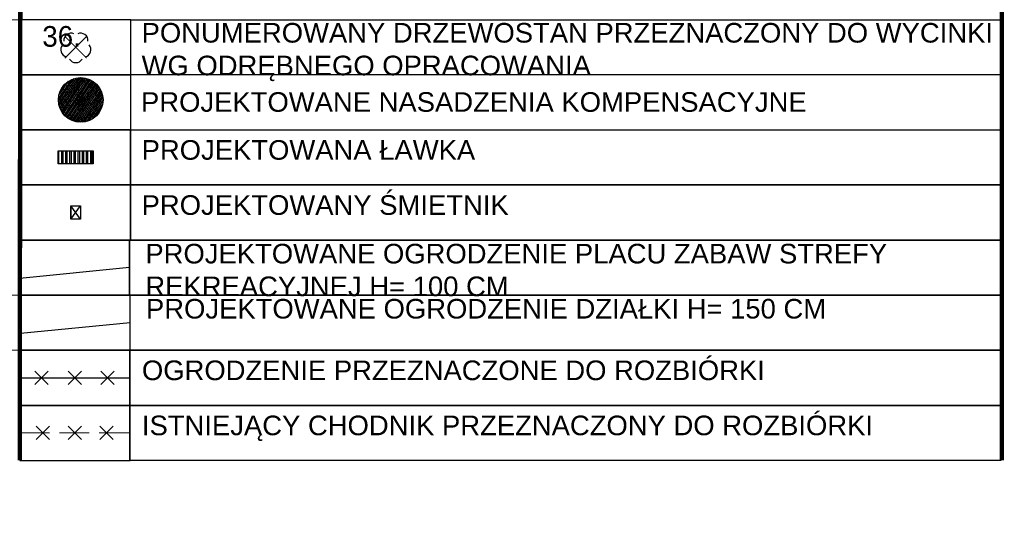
# Model space of a CAD drawing. Extents: x 40810 to 6568062, y -66833 to 5647239.
# Tile 39 of 43: x 6567954 to 6568004, y 5646983 to 5647008. Entities that reach past the tile are written whole.
import ezdxf
from ezdxf import colors
from ezdxf.entities.mleader import LeaderData, LeaderLine
from ezdxf.math import Vec2, Vec3

# ---------------------------------------------------------------- set-up
doc = ezdxf.new("R2010")
doc.units = 0
doc.header["$MEASUREMENT"] = 0
doc.linetypes.add('2_OTKC', pattern=[1.5, 1, -0.5])
doc.linetypes.add('KTJZ01_05', pattern=[2, 1.5, -0.5])
doc.layers.get('0').update_dxf_attribs({"linetype": 'CONTINUOUS'})
for name, color, linetype, lineweight in [('A_l.widokowa', 250, 'CONTINUOUS', 18), ('A_wymiarowanie', 176, 'CONTINUOUS', 9), ('E_opisy', 7, 'CONTINUOUS', 15), ('OTK_L_2', 7, '2_OTKC', 13), ('wymiarowanie', 176, 'CONTINUOUS', 9)]:
    doc.layers.add(name, color=color, linetype=linetype, lineweight=lineweight)
for name, color, linetype in [('B-widok', 7, 'CONTINUOUS'), ('B-widok-przebicia', 1, 'CONTINUOUS'), ('BDOT1', 7, 'CONTINUOUS'), ('D-opis', 104, 'CONTINUOUS'), ('D-opis-tabelka', 104, 'CONTINUOUS'), ('P-hatch', 252, 'CONTINUOUS'), ('P-hatch-taras-zielony', 65, 'CONTINUOUS'), ('Z-zielen', 62, 'CONTINUOUS'), ('Z-zielen-drzewa', 62, 'CONTINUOUS')]:
    doc.layers.add(name, color=color, linetype=linetype)
doc.layers.add('P-hatch-zielen', color=7, linetype='CONTINUOUS', true_color=0x849724)
doc.styles.add('Arial_Normalny_20', font='arial.ttf', dxfattribs={"height": 20})
doc.styles.get("Standard").update_dxf_attribs({"font": 'GOTHIC.TTF'})
doc.linetypes.add('OGRODZENIE2', pattern='A,0.25,-0.1,[132,ltypeshp.shx,S=0.1,R=0,X=-0.1,Y=0],-0.1,1', length=1.45)
doc.linetypes.add('ZYGZAK', pattern='A,0.0001,-0.2,[131,ltypeshp.shx,S=0.2,R=0,X=-0.2,Y=0],-0.4,[131,ltypeshp.shx,S=0.2,R=180,X=0.2,Y=0],-0.2', length=0.8001)

# ---------------------------------------------------------------- blocks, each defined once
blk = doc.blocks.new('OBOP02_1')
at = {"layer": 'BDOT1', "color": 7, "linetype": 'Continuous'}
blk.add_circle((4.536559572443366e-09, -2.65572452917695e-09), 0.01, dxfattribs=at)
for centre, radius, start, end in [((-0.4702281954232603, 0.6472135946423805), 0.6999999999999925, 66, 186), ((0.4702282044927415, 0.6472135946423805), 0.6999999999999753, 354.0000000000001, 114), ((-0.7608452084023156, -0.2472135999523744), 0.6999999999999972, 138, 258.0000000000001), ((0.7608452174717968, -0.2472135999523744), 0.6999999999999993, 282, 42.00000000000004), ((4.536559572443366e-09, -0.8000000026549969), 0.6999999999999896, 210, 330.0000000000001)]:
    blk.add_arc(centre, radius, start, end, dxfattribs=at)
blk = doc.blocks.new('A$C574d01ee')
at = {"layer": 'B-widok-przebicia', "const_width": 5}
for points in [[(0, -75), (0, 75)], [(-75, 0), (75, 0)]]:
    blk.add_lwpolyline(points, dxfattribs=at)
blk = doc.blocks.new('A$C6C6A0645')
at = {"layer": 'P-hatch-taras-zielony', "lineweight": 5}
h = blk.add_hatch(dxfattribs=at)
h.set_pattern_fill('AR-SAND', color=129, scale=0.005211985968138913, angle=-78.11946695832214, style=0)
h.set_pattern_definition([(319.3805330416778, (-238.6443200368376, 102.3054320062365), (0.2479005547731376, 0.06067476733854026), [0, -0.2012243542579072, 0, -0.2250535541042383, 0, -0.2151247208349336]), (289.3805330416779, (-238.6443200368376, 102.3054320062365), (0.4138390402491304, -0.1523567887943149), [0, -0.1085552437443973, 0, -0.1813666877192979, 0, -0.06950183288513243]), (249.3805330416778, (-238.6778427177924, 102.4647768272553), (0.08560653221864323, -0.4032787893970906), [0, -0.0661922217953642, 0, -0.2382919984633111, 0, -0.3111034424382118]), (239.3805330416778, (-238.6778427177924, 102.4647768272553), (0.1956311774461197, -0.3655194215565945), [0, -0.0330961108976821, 0, -0.1562136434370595, 0, -0.1787189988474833])])
edge = h.paths.add_edge_path()
edge.add_spline(control_points=[(4.344609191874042, 2.29854024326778), (4.239852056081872, 2.299579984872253), (4.135094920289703, 2.300619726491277), (4.007555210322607, 2.265408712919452)], knot_values=[0, 0, 0, 0, 0.200901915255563, 0.200901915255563, 0.200901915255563, 0.200901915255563], degree=3, periodic=0)
edge.add_spline(control_points=[(4.007555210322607, 2.265408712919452), (3.990323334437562, 2.211900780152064), (3.902117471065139, 1.955435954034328), (3.857649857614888, 1.664367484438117), (3.389467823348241, 1.501675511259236), (3.544837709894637, 1.217970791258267), (3.397926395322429, 1.00621705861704), (3.254534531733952, 0.8968923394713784), (3.206195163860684, 0.866667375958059)], knot_values=[2.339544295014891, 2.339544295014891, 2.339544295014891, 2.339544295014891, 2.415302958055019, 2.701715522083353, 2.916319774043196, 2.98729484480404, 3.189753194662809, 3.286634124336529, 3.286634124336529, 3.286634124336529, 3.286634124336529], degree=3, periodic=0)
edge.add_spline(control_points=[(3.206195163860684, 0.866667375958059), (3.244670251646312, 0.8505992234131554), (3.332221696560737, 0.841808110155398), (3.359790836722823, 0.6868656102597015), (3.581782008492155, 0.8117058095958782), (3.606123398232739, 0.638193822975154), (3.62115894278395, 0.5310164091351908)], knot_values=[0, 0, 0, 0, 0.07398957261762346, 0.1244443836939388, 0.2101415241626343, 0.3486032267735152, 0.3486032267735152, 0.3486032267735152, 0.3486032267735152], degree=3, periodic=0)
edge.add_arc((2.172421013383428, 2.155803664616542), 2.17687280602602, 311.7217208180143, 363.7595559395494)
edge = h.paths.add_edge_path()
edge.add_spline(control_points=[(3.62115894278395, 0.5310164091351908), (3.606123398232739, 0.638193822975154), (3.581782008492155, 0.8117058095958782), (3.359790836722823, 0.6868656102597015), (3.332221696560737, 0.841808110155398), (3.244670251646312, 0.8505992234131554), (3.206195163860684, 0.866667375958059)], knot_values=[0, 0, 0, 0, 0.1384617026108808, 0.2241588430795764, 0.2746136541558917, 0.3486032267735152, 0.3486032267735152, 0.3486032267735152, 0.3486032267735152], degree=3, periodic=0)
edge.add_spline(control_points=[(3.206195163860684, 0.866667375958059), (3.102421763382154, 0.8017813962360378), (2.819681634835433, 0.6986057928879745), (2.521411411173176, 0.6628694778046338), (2.348075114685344, 0.5936557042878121)], knot_values=[3.286634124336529, 3.286634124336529, 3.286634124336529, 3.286634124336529, 3.494614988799, 3.808546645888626, 3.808546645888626, 3.808546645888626, 3.808546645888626], degree=3, periodic=0)
edge.add_spline(control_points=[(2.348075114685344, 0.593655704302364), (2.385904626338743, 0.5401912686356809), (2.488663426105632, 0.4539958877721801), (2.617950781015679, 0.4051685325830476), (2.642215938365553, 0.1977856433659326), (2.544941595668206, 0.083040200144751), (2.474543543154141, -1.797525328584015e-06)], knot_values=[0, 0, 0, 0, 0.1059121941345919, 0.1660643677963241, 0.2352088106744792, 0.4163213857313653, 0.4163213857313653, 0.4163213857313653, 0.4163213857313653], degree=3, periodic=0)
edge.add_arc((2.172421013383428, 2.155803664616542), 2.17687280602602, 277.9776847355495, 281.8805330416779)
edge.add_arc((2.172421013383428, 2.155803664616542), 2.17687280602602, 281.8805330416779, 311.7217208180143)
edge = h.paths.add_edge_path()
edge.add_spline(control_points=[(2.474543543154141, -1.797525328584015e-06), (2.544941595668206, 0.083040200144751), (2.642215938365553, 0.1977856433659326), (2.617950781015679, 0.4051685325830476), (2.488663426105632, 0.4539958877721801), (2.385904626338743, 0.5401912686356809), (2.348075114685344, 0.593655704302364)], knot_values=[0, 0, 0, 0, 0.1811125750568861, 0.2502570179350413, 0.3104091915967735, 0.4163213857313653, 0.4163213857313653, 0.4163213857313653, 0.4163213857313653], degree=3, periodic=0)
edge.add_spline(control_points=[(2.348075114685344, 0.5936557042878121), (2.32882449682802, 0.5859688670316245), (2.188643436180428, 0.5254727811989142), (1.975819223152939, 0.3725573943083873), (1.672758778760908, 0.5380361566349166), (1.417404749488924, 0.4748820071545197), (1.114230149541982, 0.5836629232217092), (1.0859333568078, 0.8247965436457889), (1.015688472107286, 0.9601815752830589), (0.9996707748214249, 0.9856008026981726)], knot_values=[3.808546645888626, 3.808546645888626, 3.808546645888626, 3.808546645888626, 3.843411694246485, 4.063422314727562, 4.209397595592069, 4.38226876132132, 4.507522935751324, 4.708265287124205, 4.758263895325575, 4.758263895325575, 4.758263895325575, 4.758263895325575], degree=3, periodic=0)
edge.add_spline(control_points=[(0.9996707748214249, 0.9856008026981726), (0.9742235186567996, 0.9753467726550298), (0.9176547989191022, 0.9430040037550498), (0.9120265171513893, 0.8002119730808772), (0.7032821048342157, 0.8205952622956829), (0.5892920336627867, 0.7708249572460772), (0.5188120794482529, 0.7400520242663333)], knot_values=[0, 0, 0, 0, 0.04391697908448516, 0.1088246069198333, 0.1938589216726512, 0.331601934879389, 0.331601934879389, 0.331601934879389, 0.331601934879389], degree=3, periodic=0)
edge.add_arc((2.172421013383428, 2.155803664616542), 2.17687280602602, 220.5687720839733, 277.9776847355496)
edge = h.paths.add_edge_path()
edge.add_spline(control_points=[(0.5188120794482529, 0.7400520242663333), (0.5892920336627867, 0.7708249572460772), (0.7032821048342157, 0.8205952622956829), (0.9120265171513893, 0.8002119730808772), (0.9176547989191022, 0.9430040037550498), (0.9742235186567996, 0.9753467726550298), (0.9996707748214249, 0.9856008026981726)], knot_values=[0, 0, 0, 0, 0.1377430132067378, 0.2227773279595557, 0.2876849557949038, 0.331601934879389, 0.331601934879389, 0.331601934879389, 0.331601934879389], degree=3, periodic=0)
edge.add_spline(control_points=[(0.9996707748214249, 0.9856008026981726), (0.9522939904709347, 1.060785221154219), (0.8401889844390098, 1.166715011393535), (0.4258883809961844, 1.22098185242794), (0.5541829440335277, 1.795720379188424), (0.7973674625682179, 2.150314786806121), (0.6487057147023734, 2.298346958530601), (0.6047653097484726, 2.378675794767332), (0.5927916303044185, 2.405354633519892)], knot_values=[4.758263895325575, 4.758263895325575, 4.758263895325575, 4.758263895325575, 4.90614865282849, 5.013450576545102, 5.410854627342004, 5.57422102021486, 5.679343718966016, 5.729666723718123, 5.729666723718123, 5.729666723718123, 5.729666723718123], degree=3, periodic=0)
edge.add_spline(control_points=[(0.5927916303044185, 2.405354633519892), (0.5279954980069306, 2.419452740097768), (0.4049234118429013, 2.804828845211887), (0.1760691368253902, 2.721808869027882), (0.05948458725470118, 2.679516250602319)], knot_values=[0, 0, 0, 0, 0.1786739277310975, 0.3642147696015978, 0.3642147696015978, 0.3642147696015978, 0.3642147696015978], degree=3, periodic=0)
edge.add_arc((2.172421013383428, 2.155803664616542), 2.17687280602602, 166.0792107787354, 220.5687720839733)
edge = h.paths.add_edge_path()
edge.add_spline(control_points=[(0.05948458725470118, 2.679516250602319), (0.1760691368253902, 2.721808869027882), (0.4049234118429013, 2.804828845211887), (0.5279954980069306, 2.419452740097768), (0.5927916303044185, 2.405354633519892)], knot_values=[0, 0, 0, 0, 0.1855408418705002, 0.3642147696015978, 0.3642147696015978, 0.3642147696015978, 0.3642147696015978], degree=3, periodic=0)
edge.add_spline(control_points=[(0.5927916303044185, 2.405354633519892), (0.5475404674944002, 2.506179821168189), (0.520392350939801, 2.735122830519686), (0.441939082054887, 3.030537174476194), (0.5960681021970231, 3.267545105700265), (0.7955748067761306, 3.256964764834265), (0.9753814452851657, 3.238068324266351), (1.050632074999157, 3.259132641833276)], knot_values=[5.729666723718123, 5.729666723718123, 5.729666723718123, 5.729666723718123, 5.919848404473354, 6.123889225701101, 6.239569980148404, 6.332677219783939, 6.468282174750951, 6.468282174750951, 6.468282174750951, 6.468282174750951], degree=3, periodic=0)
edge.add_spline(control_points=[(1.050632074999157, 3.259132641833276), (1.025965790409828, 3.280392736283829), (0.9168468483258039, 3.340718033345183), (0.8898117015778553, 3.651706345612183), (0.6468690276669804, 3.594827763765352), (0.511674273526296, 3.563175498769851)], knot_values=[0, 0, 0, 0, 0.05586705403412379, 0.2107448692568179, 0.4050750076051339, 0.4050750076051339, 0.4050750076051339, 0.4050750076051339], degree=3, periodic=0)
edge.add_arc((2.172421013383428, 2.155803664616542), 2.17687280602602, 139.7209533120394, 166.0792107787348)
edge = h.paths.add_edge_path()
edge.add_spline(control_points=[(1.050632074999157, 3.259132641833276), (1.093099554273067, 3.271020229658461), (1.15452384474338, 3.312936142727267), (1.148685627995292, 3.428868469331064), (1.279244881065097, 3.534028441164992), (1.217834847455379, 3.708823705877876), (1.294213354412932, 3.789966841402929), (1.390235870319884, 3.89197941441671), (1.507700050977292, 3.967194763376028), (1.640013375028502, 4.023090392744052)], knot_values=[6.468282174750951, 6.468282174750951, 6.468282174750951, 6.468282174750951, 6.544810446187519, 6.613006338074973, 6.632622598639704, 6.825048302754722, 6.825048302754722, 6.825048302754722, 7.066964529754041, 7.066964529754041, 7.066964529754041, 7.066964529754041], degree=3, periodic=0)
edge.add_spline(control_points=[(1.640013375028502, 4.023090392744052), (1.614912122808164, 4.100765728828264), (1.610454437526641, 4.179229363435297), (1.605996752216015, 4.25769299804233)], knot_values=[0, 0, 0, 0, 0.1391398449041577, 0.1391398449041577, 0.1391398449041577, 0.1391398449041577], degree=3, periodic=0)
edge.add_arc((2.172421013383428, 2.155803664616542), 2.17687280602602, 105.0819831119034, 139.7209533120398)
edge.add_spline(control_points=[(0.511674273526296, 3.563175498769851), (0.6468690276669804, 3.594827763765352), (0.8898117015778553, 3.651706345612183), (0.9168468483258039, 3.340718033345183), (1.025965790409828, 3.280392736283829), (1.050632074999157, 3.259132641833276)], knot_values=[0, 0, 0, 0, 0.1943301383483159, 0.3492079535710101, 0.4050750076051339, 0.4050750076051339, 0.4050750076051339, 0.4050750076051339], degree=3, periodic=0)
edge = h.paths.add_edge_path()
edge.add_spline(control_points=[(2.5028215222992, 3.793813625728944), (2.503699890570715, 3.796582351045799), (2.520050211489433, 3.845408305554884), (2.577435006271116, 3.926177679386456), (2.791773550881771, 3.968090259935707), (2.737982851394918, 4.143432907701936), (2.699823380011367, 4.267822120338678)], knot_values=[0, 0, 0, 0, 0.004969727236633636, 0.08801389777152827, 0.1589231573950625, 0.3320291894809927, 0.3320291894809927, 0.3320291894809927, 0.3320291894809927], degree=3, periodic=0)
edge.add_arc((2.172421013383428, 2.155803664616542), 2.17687280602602, 75.97913453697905, 101.8805330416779)
edge.add_arc((2.172421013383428, 2.155803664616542), 2.17687280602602, 101.8805330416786, 105.081983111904)
edge.add_spline(control_points=[(1.605996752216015, 4.25769299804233), (1.610454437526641, 4.179229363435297), (1.614912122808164, 4.100765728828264), (1.640013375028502, 4.023090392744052)], knot_values=[0, 0, 0, 0, 0.1391398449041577, 0.1391398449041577, 0.1391398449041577, 0.1391398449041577], degree=3, periodic=0)
edge.add_spline(control_points=[(1.640013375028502, 4.023090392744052), (1.692114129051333, 4.045100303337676), (1.885445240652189, 4.11267102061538), (2.182437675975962, 4.161193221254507), (2.385491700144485, 3.973029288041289), (2.465107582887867, 3.845577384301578), (2.5028215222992, 3.793813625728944)], knot_values=[0.2419162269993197, 0.2419162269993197, 0.2419162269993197, 0.2419162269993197, 0.3371750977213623, 0.5804352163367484, 0.7045318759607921, 0.8060522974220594, 0.8060522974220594, 0.8060522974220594, 0.8060522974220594], degree=3, periodic=0)
edge = h.paths.add_edge_path()
edge.add_spline(control_points=[(2.5028215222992, 3.793813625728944), (2.559871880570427, 3.715509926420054), (2.704306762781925, 3.561311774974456), (3.152077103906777, 3.833307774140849), (3.174217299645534, 3.231579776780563), (3.728070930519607, 3.461884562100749), (3.615544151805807, 3.030110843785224), (3.646848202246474, 2.858711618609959)], knot_values=[0.8060522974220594, 0.8060522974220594, 0.8060522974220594, 0.8060522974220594, 0.9596235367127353, 1.167461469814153, 1.394900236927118, 1.562469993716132, 1.836610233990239, 1.836610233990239, 1.836610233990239, 1.836610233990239], degree=3, periodic=0)
edge.add_spline(control_points=[(3.646848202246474, 2.858711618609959), (3.716127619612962, 2.863654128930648), (3.806845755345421, 2.883676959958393), (3.873964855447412, 3.0771613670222), (4.015593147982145, 3.099605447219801), (4.125575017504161, 3.117034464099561)], knot_values=[0, 0, 0, 0, 0.1067282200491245, 0.1557493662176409, 0.3261141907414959, 0.3261141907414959, 0.3261141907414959, 0.3261141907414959], degree=3, periodic=0)
edge.add_arc((2.172421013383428, 2.155803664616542), 2.17687280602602, 26.20377578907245, 75.97913453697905)
edge.add_spline(control_points=[(2.699823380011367, 4.267822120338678), (2.737982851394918, 4.143432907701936), (2.791773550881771, 3.968090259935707), (2.577435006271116, 3.926177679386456), (2.520050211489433, 3.845408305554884), (2.503699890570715, 3.796582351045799), (2.5028215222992, 3.793813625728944)], knot_values=[0, 0, 0, 0, 0.1731060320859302, 0.2440152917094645, 0.3270594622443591, 0.3320291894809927, 0.3320291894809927, 0.3320291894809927, 0.3320291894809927], degree=3, periodic=0)
edge = h.paths.add_edge_path()
edge.add_spline(control_points=[(3.646848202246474, 2.858711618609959), (3.65595329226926, 2.808858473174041), (3.712418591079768, 2.67559544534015), (4.137935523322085, 2.736935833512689), (4.063967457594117, 2.440578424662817), (4.007555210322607, 2.265408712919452)], knot_values=[1.836610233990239, 1.836610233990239, 1.836610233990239, 1.836610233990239, 1.916346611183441, 2.091532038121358, 2.339544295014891, 2.339544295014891, 2.339544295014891, 2.339544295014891], degree=3, periodic=0)
edge.add_spline(control_points=[(4.007555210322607, 2.265408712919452), (4.135094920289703, 2.300619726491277), (4.239852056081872, 2.299579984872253), (4.344609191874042, 2.29854024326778)], knot_values=[0, 0, 0, 0, 0.200901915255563, 0.200901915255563, 0.200901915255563, 0.200901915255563], degree=3, periodic=0)
edge.add_arc((2.172421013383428, 2.155803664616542), 2.17687280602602, 3.759555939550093, 26.20377578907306)
edge.add_spline(control_points=[(4.125575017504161, 3.117034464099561), (4.015593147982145, 3.099605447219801), (3.873964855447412, 3.0771613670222), (3.806845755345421, 2.883676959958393), (3.716127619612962, 2.863654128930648), (3.646848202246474, 2.858711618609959)], knot_values=[0, 0, 0, 0, 0.170364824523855, 0.2193859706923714, 0.3261141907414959, 0.3261141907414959, 0.3261141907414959, 0.3261141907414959], degree=3, periodic=0)
at = {"layer": 'P-hatch-taras-zielony', "color": 129, "lineweight": 5}
for points in [[(1.605996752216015, 4.25769299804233), (1.702382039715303, 3.897504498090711), (1.763254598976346, 3.787553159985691), (1.592532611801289, 3.657209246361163), (1.727594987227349, 3.374008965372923), (1.840778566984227, 3.284506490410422)], [(2.699823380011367, 4.267822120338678), (2.70675252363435, 3.96715988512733), (2.594998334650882, 3.915319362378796), (2.505595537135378, 3.802083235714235), (2.462323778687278, 3.60412293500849), (2.428560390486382, 3.540362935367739)], [(0.511674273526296, 3.563175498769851), (0.8492417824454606, 3.557493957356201), (0.9747922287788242, 3.319507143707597), (1.066100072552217, 3.24428718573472), (1.097487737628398, 3.184791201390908), (1.099866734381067, 3.128634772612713), (1.191650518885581, 3.006300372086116)], [(2.698190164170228, 3.47705043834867), (2.172421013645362, 2.155803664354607), (0.9234619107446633, 1.590109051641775)], [(1.318621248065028, 3.16521219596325), (2.170963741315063, 2.166610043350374), (3.107444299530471, 1.625022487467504)], [(1.745541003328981, 3.184966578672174), (2.172421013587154, 2.15580366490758), (2.015824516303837, 0.8378618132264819)], [(3.193485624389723, 3.050884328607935), (2.172421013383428, 2.155803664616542), (1.82179135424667, 1.221969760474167)], [(2.511589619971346, 1.191924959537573), (2.172421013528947, 2.155803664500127), (2.314429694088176, 3.365266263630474)], [(3.559174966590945, 3.833805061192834), (3.521383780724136, 3.638069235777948), (3.429603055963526, 3.580988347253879), (3.339723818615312, 3.514865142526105)], [(4.125575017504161, 3.117034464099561), (3.853807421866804, 2.999789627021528), (3.812911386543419, 2.925085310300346), (3.572756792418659, 2.855677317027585)], [(0.05948458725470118, 2.679516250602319), (0.3817860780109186, 2.684837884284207), (0.6271773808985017, 2.415404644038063), (0.6576118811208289, 2.450135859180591)], [(0.9163193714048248, 2.117406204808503), (2.172421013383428, 2.155803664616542), (3.474118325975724, 2.245624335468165)], [(1.133199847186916, 2.643635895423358), (2.172421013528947, 2.155803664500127), (2.862310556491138, 0.9404010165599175)], [(3.479091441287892, 1.731158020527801), (2.172421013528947, 2.155803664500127), (1.294858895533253, 2.291470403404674)], [(3.279342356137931, 2.680634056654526), (2.172421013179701, 2.155803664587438), (1.449906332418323, 1.285375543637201)], [(4.344609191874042, 2.29854024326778), (3.937517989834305, 2.243086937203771), (3.82909161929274, 2.220276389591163), (3.831468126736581, 2.343532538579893)], [(0.063364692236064, 1.616677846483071), (0.3347249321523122, 1.607893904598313), (0.3865587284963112, 1.675455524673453), (0.5458697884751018, 1.680642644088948)], [(0.5188120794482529, 0.7400520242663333), (0.7484710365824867, 0.8073096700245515), (0.8930390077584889, 0.837723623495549), (0.9372642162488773, 0.9414553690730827), (1.131764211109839, 1.048474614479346), (1.157441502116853, 1.195518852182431), (1.283935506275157, 1.401544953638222)], [(3.62115894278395, 0.5310164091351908), (3.516201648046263, 0.7474648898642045), (3.367828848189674, 0.7351365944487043), (3.323601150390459, 0.8108174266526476), (3.187115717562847, 0.8765330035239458), (3.141458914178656, 1.09355547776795)], [(4.20520868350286, 1.376990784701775), (3.933252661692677, 1.411217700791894), (3.901388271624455, 1.51782796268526), (3.684536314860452, 1.472207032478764), (3.647441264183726, 1.558832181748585)], [(1.601705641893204, 0.05507541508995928), (1.573093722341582, 0.2064773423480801), (1.603052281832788, 0.2883230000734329), (1.655362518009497, 0.3087716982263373), (1.66677422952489, 0.4339286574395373)], [(2.474543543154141, -1.797525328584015e-06), (2.624544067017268, 0.2765949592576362), (2.599813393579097, 0.3941483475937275), (2.512310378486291, 0.451282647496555), (2.319706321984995, 0.6940489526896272), (2.516108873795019, 0.7920246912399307)]]:
    blk.add_spline(points, degree=3, dxfattribs=at)
blk = doc.blocks.new('A$C08a30843')
at = {"layer": 'P-hatch-zielen', "true_color": 0x598c2b, "transparency": 33554559}
h = blk.add_hatch(dxfattribs=at)
h.set_pattern_fill('ANSI31', color=77, scale=4.999999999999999, angle=8.453181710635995)
h.set_pattern_definition([(53.453181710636, (111784.2425639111, 9785.73925920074), (-12.75350736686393, 9.45323621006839), [])])
edge = h.paths.add_edge_path()
edge.add_arc((0.431200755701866, 0.06408321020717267), 225.0000000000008, 0, 360)
at = {"color": 7, "lineweight": 15}
for p, q in [((-47.51912287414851, -7.062088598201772), (45.88633637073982, 6.819430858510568)), ((-7.757152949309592, 46.58140054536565), (6.124366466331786, -46.82405842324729))]:
    blk.add_line(p, q, dxfattribs=at)
at = {"color": 77, "true_color": 0x598c2b}
blk.add_circle((0.431200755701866, 0.06408321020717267), 225.0000000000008, dxfattribs=at)
at = {"layer": 'Z-zielen', "extrusion": (-0.04949115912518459, -0.004600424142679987, 0.9987639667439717), "xscale": 98.55591359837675, "yscale": 98.55591359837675, "zscale": 98.55591359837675, "rotation": 158.5946450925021}
blk.add_blockref('A$C6C6A0645', (276.8791819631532, 119.6710239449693), dxfattribs=at)

msp = doc.modelspace()

# ---------------------------------------------------------------- hatches: boundary and pattern name
at = {"layer": 'P-hatch'}
h = msp.add_hatch(dxfattribs=at)
h.set_pattern_fill('ANSI32', color=256, scale=0.02199200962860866, angle=45.00000000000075)
h.set_pattern_definition([(90, (6568083.343042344, 5647125.127868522), (-0.2094738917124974, -2.737465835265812e-15), []), (90, (6568083.412867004, 5647125.197693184), (-0.2094738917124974, -2.737465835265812e-15), [])])
h.paths.add_polyline_path([(6567956.020937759, 5647001.394958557), (6567957.780298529, 5647001.394958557), (6567957.780298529, 5647000.735198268), (6567956.020937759, 5647000.735198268)])

# ---------------------------------------------------------------- linework, layer by layer
at = {"layer": 'A_l.widokowa', "lineweight": 30}
msp.add_line((6567954.082535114, 5646989.945919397), (6567959.625062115, 5646989.945919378), dxfattribs=at)
at = {"layer": 'A_l.widokowa', "color": 1, "linetype": 'ZYGZAK', "ltscale": 100}
msp.add_line((6567954.099794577, 5646989.945919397), (6567959.640249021, 5646989.944565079), dxfattribs=at)
at = {"layer": 'A_l.widokowa', "linetype": 'KTJZ01_05'}
msp.add_line((6567954.080180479, 5646987.166130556), (6567959.639758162, 5646987.166130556), dxfattribs=at)
at = {"layer": 'B-widok'}
for points in [[(6567956.020937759, 5647001.394958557), (6567957.780298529, 5647001.394958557), (6567957.780298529, 5647000.735198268), (6567956.020937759, 5647000.735198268), (6567956.020937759, 5647001.394958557)], [(6567956.653196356, 5646997.955409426), (6567956.653196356, 5646998.615169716), (6567957.148016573, 5646998.615169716), (6567957.148016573, 5646997.955409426), (6567956.653196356, 5646998.615169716), (6567956.653196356, 5646997.955409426), (6567957.148016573, 5646998.615169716), (6567957.148016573, 5646997.955409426), (6567956.653196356, 5646997.955409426)]]:
    msp.add_lwpolyline(points, dxfattribs=at)
at = {"layer": 'D-opis', "color": 7, "linetype": 'ByBlock'}
for points in [[(6567959.679728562, 5647008.014550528), (6567954.120150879, 5647008.014550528), (6567954.120150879, 5647005.234761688), (6567959.679728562, 5647005.234761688)], [(6568003.601504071, 5647005.234776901), (6567959.680406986, 5647005.234761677), (6567959.680406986, 5647008.014550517), (6568003.601504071, 5647008.014565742)], [(6567959.679728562, 5647005.234761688), (6567954.120150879, 5647005.234761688), (6567954.120150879, 5647002.454972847), (6567959.679728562, 5647002.454972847)], [(6567959.680406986, 5647002.454972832), (6567954.120829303, 5647002.454972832), (6567954.120829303, 5646999.675183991), (6567959.680406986, 5646999.675183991)], [(6568003.586128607, 5646999.6751992), (6567959.665031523, 5646999.675183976), (6567959.665031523, 5647002.454972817), (6568003.586128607, 5647002.454988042)], [(6567959.67972757, 5646999.675183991), (6567954.120149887, 5646999.675183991), (6567954.120149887, 5646996.89539515), (6567959.67972757, 5646996.89539515)], [(6568003.586129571, 5646996.895410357), (6567959.665032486, 5646996.895395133), (6567959.665032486, 5646999.675183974), (6568003.586129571, 5646999.675199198)], [(6567959.625061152, 5646996.895391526), (6567954.06548347, 5646996.895391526), (6567954.06548347, 5646994.115602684), (6567959.625061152, 5646994.115602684)], [(6568003.530782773, 5646994.115617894), (6567959.609685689, 5646994.115602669), (6567959.609685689, 5646996.895391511), (6568003.530782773, 5646996.895406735)], [(6567959.639756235, 5646994.115602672), (6567954.080178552, 5646994.115602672), (6567954.080178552, 5646991.335813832), (6567959.639756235, 5646991.335813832)], [(6567959.640436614, 5646994.115602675), (6567954.080858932, 5646994.115602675), (6567954.080858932, 5646991.335813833), (6567959.640436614, 5646991.335813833)], [(6568003.561533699, 5646991.335829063), (6567959.640436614, 5646991.335813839), (6567959.640436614, 5646994.11560268), (6568003.561533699, 5646994.115617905)], [(6567959.654790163, 5646991.335813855), (6567954.09521248, 5646991.335813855), (6567954.09521248, 5646988.556025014), (6567959.654790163, 5646988.556025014)], [(6568003.546159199, 5646988.556040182), (6567959.625062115, 5646988.556024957), (6567959.625062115, 5646991.335813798), (6568003.546159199, 5646991.335829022)], [(6568003.546159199, 5646988.556040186), (6567959.625062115, 5646988.556024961), (6567959.625062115, 5646991.335813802), (6568003.546159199, 5646991.335829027)], [(6567959.639758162, 5646988.556024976), (6567954.080180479, 5646988.556024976), (6567954.080180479, 5646985.776236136), (6567959.639758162, 5646985.776236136)], [(6568003.546160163, 5646985.776251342), (6567959.625063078, 5646985.776236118), (6567959.625063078, 5646988.556024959), (6568003.546160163, 5646988.556040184)]]:
    msp.add_lwpolyline(points, close=True, dxfattribs=at)
at = {"layer": 'D-opis-tabelka', "color": 7, "ltscale": 3, "const_width": 0.2223831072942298}
msp.add_lwpolyline([(6567954.080180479, 5646985.776236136), (6567954.142656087, 5647058.050749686), (6568003.614585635, 5647058.05076491), (6568003.597943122, 5646985.77625136)], dxfattribs=at)
at = {"layer": 'OTK_L_2', "linetype": 'OGRODZENIE2', "lineweight": 30, "ltscale": 200}
for p, q in [((6567959.609685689, 5646995.50549709), (6567954.08454019, 5646994.956955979)), ((6567959.640436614, 5646992.725708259), (6567954.115291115, 5646992.177167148))]:
    msp.add_line(p, q, dxfattribs=at)
at = {"layer": 'wymiarowanie', "color": 1, "linetype": 'Continuous'}
for p, q in [((6567954.838900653, 5646990.281284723), (6567955.508810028, 5646989.611375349)), ((6567954.838900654, 5646989.611375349), (6567955.508810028, 5646990.281284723)), ((6567956.518843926, 5646990.280874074), (6567957.188753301, 5646989.610964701)), ((6567956.518843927, 5646989.610964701), (6567957.188753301, 5646990.280874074)), ((6567958.165909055, 5646990.280471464), (6567958.835818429, 5646989.61056209)), ((6567958.165909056, 5646989.61056209), (6567958.835818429, 5646990.280471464)), ((6567954.914158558, 5646987.501477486), (6567955.584067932, 5646986.831568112)), ((6567954.914158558, 5646986.831568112), (6567955.584067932, 5646987.501477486)), ((6567956.525687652, 5646987.501758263), (6567957.195597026, 5646986.831848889)), ((6567956.525687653, 5646986.831848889), (6567957.195597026, 5646987.501758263)), ((6567958.123367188, 5646987.501758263), (6567958.793276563, 5646986.831848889)), ((6567958.123367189, 5646986.831848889), (6567958.793276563, 5646987.501758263))]:
    msp.add_line(p, q, dxfattribs=at)
at = {"layer": 'wymiarowanie', "color": 7, "linetype": 'Continuous'}
for points in [[(6567951.410828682, 5647008.014550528), (6567954.198532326, 5647008.014550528), (6567954.198532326, 5647010.79433937), (6567951.410828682, 5647010.79433937)], [(6567951.307508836, 5646991.335813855), (6567954.09521248, 5646991.335813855), (6567954.09521248, 5646994.115602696), (6567951.307508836, 5646994.115602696)]]:
    msp.add_lwpolyline(points, close=True, dxfattribs=at)

# ---------------------------------------------------------------- block references
at = {"layer": 'B-widok-przebicia', "xscale": 0.01042134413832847, "yscale": 0.01042134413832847, "zscale": 0.01042134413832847, "rotation": 45.00000000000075}
msp.add_blockref('A$C574d01ee', (6567956.900607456, 5647006.624656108), dxfattribs=at)
at = {"layer": 'BDOT1', "color": 7, "linetype": 'Continuous', "lineweight": 13, "xscale": 0.5210672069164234, "yscale": 0.5210672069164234, "zscale": 0.5210672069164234}
msp.add_blockref('OBOP02_1', (6567956.909111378, 5647006.629684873), dxfattribs=at)
at = {"layer": 'Z-zielen-drzewa', "xscale": 0.005000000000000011, "yscale": 0.005000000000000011, "zscale": 0.005000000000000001, "rotation": 1.893763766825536}
msp.add_blockref('A$C08a30843', (6567957.15146055, 5647003.965857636, 0.0001635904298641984), dxfattribs=at)

# ---------------------------------------------------------------- texts
at = {"layer": 'A_wymiarowanie', "color": 1, "linetype": 'ByBlock', "insert": (6567955.216108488, 5647007.691005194), "char_height": 1.042134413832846, "width": 0.5060009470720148, "attachment_point": 1, "rotation": 0.2316756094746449}
msp.add_mtext('{\\fCentury Gothic|b0|i0|c238|p34;36.}', dxfattribs=at)
at = {"layer": 'D-opis', "color": 7, "char_height": 0.9896404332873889, "width": 49.56707918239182, "attachment_point": 1, "style": 'Arial_Normalny_20'}
for s, insert in [('PONUMEROWANY DRZEWOSTAN PRZEZNACZONY DO WYCINKI\\PWG ODRĘBNEGO OPRACOWANIA', (6567960.224240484, 5647007.849659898)), ('PROJEKTOWANE NASADZENIA KOMPENSACYJNE', (6567960.1941652, 5647004.357679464)), ('PROJEKTOWANA ŁAWKA', (6567960.224919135, 5647001.937888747)), ('PROJEKTOWANY ŚMIETNIK', (6567960.224239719, 5646999.158099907)), ('PROJEKTOWANE OGRODZENIE PLACU ZABAW STREFY \\PREKREACYJNEJ H= 100 CM', (6567960.413235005, 5646996.705660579)), ('PROJEKTOWANE OGRODZENIE DZIAŁKI H= 150 CM', (6567960.443985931, 5646993.925871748)), ('OGRODZENIE PRZEZNACZONE DO ROZBIÓRKI', (6567960.239616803, 5646990.818734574)), ('ISTNIEJĄCY CHODNIK PRZEZNACZONY DO ROZBIÓRKI', (6567960.239617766, 5646988.038945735))]:
    msp.add_mtext(s, dxfattribs=dict(at, insert=insert))

# ---------------------------------------------------------------- leaders
at = {"layer": 'E_opisy', "linetype": 'ByBlock'}
ml = msp.add_multileader_mtext('Standard', dxfattribs=at)
ml.set_content('{\\Fsimplex.shx|c1;\\Q3;\\W0.7;4}', color=256)
ml.set_leader_properties()
ml.build(insert=Vec2(0, 0))
ml.multileader.update_dxf_attribs({"text_left_attachment_type": 5, "text_right_attachment_type": 5, "dogleg_length": 0.36, "arrow_head_size": 300})
ctx = ml.context
ctx.base_point, ctx.char_height, ctx.arrow_head_size, ctx.landing_gap_size, ctx.plane_origin = Vec3(6567795.826113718, 5646954.464089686), 2, 300, 0, Vec3(6567806.582337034, 5646946.140544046)
ctx.left_attachment, ctx.right_attachment = 5, 5
notes = []
notes.append((ctx, [(0, (1, 1, 0), (6567795.364882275, 5646954.464089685), (1, 0), 0.4612314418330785, [(0, [(6567794.414641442, 5646952.742165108)], 0, [])])]))
ctx.mtext.insert, ctx.mtext.flow_direction = Vec3(6567795.826113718, 5646956.864089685), 5
for ctx, leaders in notes:
    for number, flags, end, landing, length, lines in leaders:
        leader = LeaderData()
        leader.index, (leader.has_last_leader_line, leader.has_dogleg_vector, leader.attachment_direction) = number, flags
        leader.last_leader_point, leader.dogleg_vector, leader.dogleg_length = Vec3(end), Vec3(landing), length
        for number, points, colour, breaks in lines:
            line = LeaderLine()
            line.index, line.vertices, line.color, line.breaks = number, Vec3.list(points), colors.encode_raw_color(colour), breaks
            leader.lines.append(line)
        ctx.leaders.append(leader)

doc.saveas('drawing.dxf')
